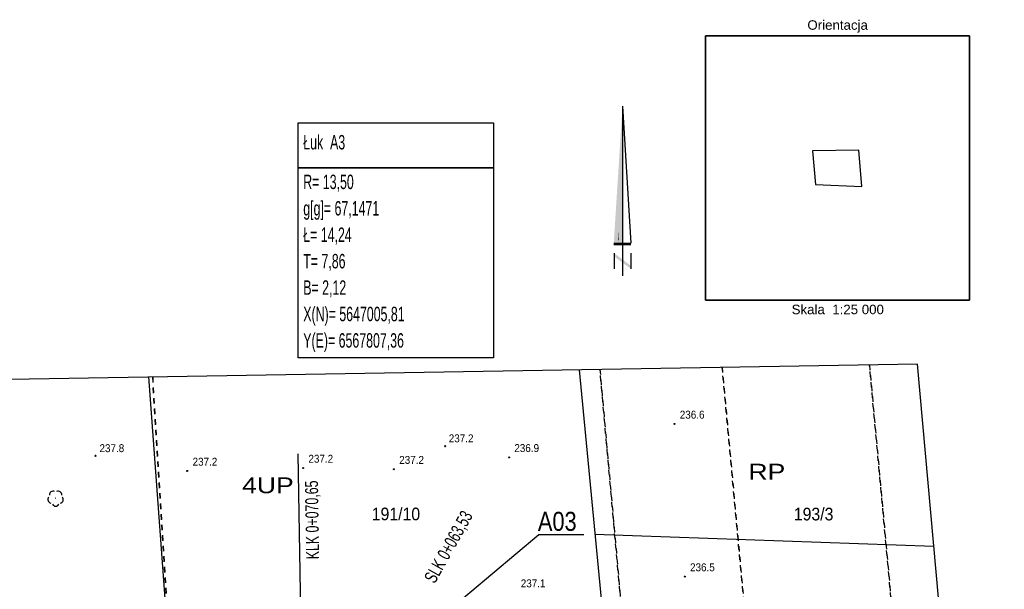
# Model space of a CAD drawing. Extents: x 6567718 to 6567944, y 5646923 to 5647067.
# Tile 17 of 18: x 6567773 to 6567866, y 5647013 to 5647067. Entities that reach past the tile are written whole.
import ezdxf
from ezdxf import colors
from ezdxf.entities.mleader import LeaderData, LeaderLine
from ezdxf.enums import TextEntityAlignment as Align
from ezdxf.math import Vec2, Vec3

# ---------------------------------------------------------------- set-up
doc = ezdxf.new("R2010")
doc.units = 0
doc.header["$MEASUREMENT"] = 0
doc.linetypes.add('DGN_STYLE_2191', pattern=[1, -0.25, 0.5, -0.25])
doc.linetypes.add('DGN_STYLE_9021', pattern=[7.5, 3.75, 3.75])
doc.layers.get('0').update_dxf_attribs({"linetype": 'CONTINUOUS'})
for name, color, linetype in [('BDOT1', 7, 'CONTINUOUS'), ('EWID', 7, 'CONTINUOUS'), ('IA_opis', 7, 'CONTINUOUS'), ('PZAG', 7, 'CONTINUOUS'), ('REDAKCJA1', 7, 'CONTINUOUS'), ('TT_OpisLukiKlotki', 7, 'CONTINUOUS'), ('TT_OpisPik', 7, 'CONTINUOUS')]:
    doc.layers.add(name, color=color, linetype=linetype)
doc.styles.add('IA_500', font='ARIALN.TTF', dxfattribs={"height": 1})
doc.styles.get("Standard").update_dxf_attribs({"font": 'GOTHIC.TTF'})
doc.styles.add('STYLE-GEO_140', font='geo_140.shx', dxfattribs={"bigfont": 'geo_140big.shx'})
doc.styles.add('STYLE-SWISSLT_1250', font='SWISSLT_1250.shx')
doc.styles.add('STYLE-SWISSNRW_1250', font='SWISSNRW_1250.shx')
picture_1 = doc.add_image_def('image1.png', size_in_pixel=(870, 870))

# ---------------------------------------------------------------- blocks, each defined once
blk = doc.blocks.new('OR02_5')
at = {"layer": 'REDAKCJA1', "color": 7, "linetype": 'Continuous'}
blk.add_lwpolyline([(-12.5, -12.5), (12.5, -12.5), (12.5, 12.5), (-12.5, 12.5)], close=True, dxfattribs=at)
at = {"layer": 'REDAKCJA1', "color": 7, "linetype": 'Continuous', "style": 'STYLE-SWISSLT_1250'}
for s, p in [('Orientacja', (0.024, 13.53)), ('Skala  1:25 000', (0.036, -13.38))]:
    blk.add_text(s, height=0.9, dxfattribs=at).set_placement(p, align=Align.MIDDLE_CENTER)
blk = doc.blocks.new('*U48')
at = {"layer": 'REDAKCJA1', "color": 6, "linetype": 'Continuous'}
blk.add_lwpolyline([(-2.362, 1.553), (-2.081, -1.623), (2.327, -1.8), (2.018, 1.628)], close=True, dxfattribs=at)
at = {"layer": 'REDAKCJA1', "color": 7, "linetype": 'Continuous'}
blk.add_blockref('OR02_5', (0, -0.06), dxfattribs=at)
blk = doc.blocks.new('NOR4_5')
at = {"layer": 'REDAKCJA1', "color": 7, "linetype": 'Continuous'}
for p, q in [((0, 16.05), (0.79, 3.11)), ((0, 16.05), (0, 0)), ((-0.83, 3.11), (0.79, 3.11)), ((-0.83, 2.98), (0.79, 2.98)), ((-0.79, 2.15), (-0.79, 0.67)), ((0.79, 2.15), (0.79, 0.67))]:
    blk.add_line(p, q, dxfattribs=at)
for points in [[(0, 16.05), (0, 3.11), (-0.83, 3.11)], [(-0.08, 13.39), (-0.08, 3.17), (-0.74, 3.17)], [(-0.16, 10.8), (-0.16, 3.22), (-0.66, 3.22)], [(-0.25, 8.22), (-0.25, 3.27), (-0.57, 3.27)], [(-0.34, 5.63), (-0.34, 3.32), (-0.49, 3.32)], [(-0.38, 4.11), (-0.38, 3.36), (-0.43, 3.36)], [(0.79, 0.67), (-0.79, 1.85), (0.79, 0.97), (-0.79, 2.15)], [(0.73, 0.77), (-0.73, 1.86), (0.73, 0.96), (-0.73, 2.05)], [(0.68, 0.87), (-0.68, 1.87), (0.68, 0.94), (-0.68, 1.95)]]:
    blk.add_solid(points, dxfattribs=at)
blk = doc.blocks.new('OBOP02_1')
at = {"layer": 'BDOT1', "color": 7, "linetype": 'Continuous'}
blk.add_circle((0, 0), 0.01, dxfattribs=at)
for centre, start, end in [((-0.76, -0.25), 138, 258), ((-0.47, 0.65), 66, 186), ((0.47, 0.65), 354, 114), ((0.76, -0.25), 282, 42), ((0, -0.8), 210, 330)]:
    blk.add_arc(centre, 0.7, start, end, dxfattribs=at)
blk = doc.blocks.new('DWG_H0_11')
at = {"layer": 'BDOT1', "linetype": 'Continuous'}
blk.add_hatch(color=7, dxfattribs=at).paths.add_polyline_path([(0.09, 0, 1), (-0.09, 0, 1)], flags=16)
at = {"layer": 'BDOT1', "color": 7, "linetype": 'Continuous'}
blk.add_lwpolyline([(0.09, 0, 1), (-0.09, 0, 1)], format="xyb", close=True, dxfattribs=at)
blk = doc.blocks.new('RTPW01_1')
at = {"layer": 'BDOT1', "color": 7, "linetype": 'Continuous'}
blk.add_circle((0, 0), 0.09, dxfattribs=at)
blk.add_blockref('DWG_H0_11', (0, 0), dxfattribs=at)
blk = doc.blocks.new('801_5')
at = {"layer": 'BDOT1', "linetype": 'Continuous'}
h = blk.add_hatch(color=7, dxfattribs=at)
edge = h.paths.add_edge_path()
edge.add_arc((-0.002, -0.004), 0.045, 0, 360)
at = {"layer": 'BDOT1', "color": 7, "linetype": 'Continuous'}
blk.add_circle((-0.002, -0.004), 0.045, dxfattribs=at)
blk = doc.blocks.new('_Small')
at = {"color": 0, "linetype": 'ByBlock', "lineweight": -2}
blk.add_circle((0, 0), 0.25, dxfattribs=at)

msp = doc.modelspace()

# ---------------------------------------------------------------- linework, layer by layer
at = {"layer": 'BDOT1', "color": 7, "linetype": 'DGN_STYLE_9021'}
msp.add_lwpolyline([(6567785.01, 5647032.94), (6567786.71, 5647009.83)], dxfattribs=at)
at = {"layer": 'EWID', "color": 92, "linetype": 'DGN_STYLE_2191'}
for p, q in [((6567830.443, 5647003.7), (6567827.743, 5647033.66)), ((6567827.743, 5647033.66), (6567830.443, 5647003.7)), ((6567839.32, 5647033.86), (6567841.93, 5647005.68)), ((6567841.93, 5647005.68), (6567839.32, 5647033.856)), ((6567855.95, 5647005.08), (6567853.27, 5647034.09)), ((6567853.27, 5647034.09), (6567855.95, 5647005.08)), ((6567786.84, 5647009.46), (6567785.39, 5647032.94)), ((6567785.391, 5647032.942), (6567786.84, 5647009.46))]:
    msp.add_line(p, q, dxfattribs=at)
at = {"layer": 'PZAG', "color": 53, "linetype": 'Continuous'}
msp.add_line((6567859.37, 5647016.91), (6567827.27, 5647018.04), dxfattribs=at)
msp.add_lwpolyline([(6567825.77, 5647033.63), (6567833.97, 5646948.51)], dxfattribs=at)
at = {"layer": 'REDAKCJA1', "color": 133, "linetype": 'Continuous'}
msp.add_lwpolyline([(6567725.089, 5647031.92), (6567733.591, 5646935.664), (6567867.179, 5646930.3), (6567857.819, 5647034.168)], close=True, dxfattribs=at)
at = {"layer": 'TT_OpisLukiKlotki', "color": 7}
for p, q in [((6567799.154, 5647056.99), (6567817.654, 5647056.99)), ((6567799.154, 5647052.74), (6567799.154, 5647056.99)), ((6567817.654, 5647056.99), (6567817.654, 5647052.74)), ((6567799.154, 5647052.74), (6567817.654, 5647052.74)), ((6567799.154, 5647034.74), (6567799.154, 5647052.74)), ((6567817.654, 5647052.74), (6567799.154, 5647052.74)), ((6567817.654, 5647052.74), (6567817.654, 5647034.74)), ((6567817.654, 5647034.74), (6567799.154, 5647034.74))]:
    msp.add_line(p, q, dxfattribs=at)
at = {"layer": 'TT_OpisPik', "color": 1}
msp.add_line((6567799.499, 5647005.677), (6567799.179, 5647025.674), dxfattribs=at)

# ---------------------------------------------------------------- block references
at = {"layer": 'BDOT1', "color": 7, "linetype": 'Continuous'}
for p in [(6567834.81, 5647028.5), (6567819.14, 5647025.34), (6567788.67, 5647024.05), (6567799.64, 5647024.33), (6567808.24, 5647024.22), (6567835.78, 5647014.06)]:
    msp.add_blockref('801_5', p, dxfattribs=at)
at = {"layer": 'BDOT1', "color": 7, "linetype": 'Continuous', "xscale": 0.5, "yscale": 0.5, "zscale": 0.5}
for name, p in [('RTPW01_1', (6567813.08, 5647026.4)), ('RTPW01_1', (6567779.99, 5647025.47)), ('OBOP02_1', (6567776.2, 5647021.47))]:
    msp.add_blockref(name, p, dxfattribs=at)
at = {"layer": 'REDAKCJA1', "color": 6, "linetype": 'Continuous'}
msp.add_blockref('*U48', (6567850.236, 5647052.77), dxfattribs=at)
at = {"layer": 'REDAKCJA1', "color": 7, "linetype": 'Continuous'}
msp.add_blockref('NOR4_5', (6567829.886, 5647042.5), dxfattribs=at)

# ---------------------------------------------------------------- texts
at = {"layer": 'BDOT1', "color": 7, "linetype": 'Continuous', "style": 'STYLE-GEO_140', "width": 0.93336}
for s, p in [('236.6', (6567835.31, 5647029)), ('236.9', (6567819.64, 5647025.84)), ('237.2', (6567789.17, 5647024.55)), ('237.2', (6567800.14, 5647024.83)), ('237.2', (6567808.74, 5647024.72)), ('236.5', (6567836.28, 5647014.56)), ('237.1', (6567820.25, 5647013.04))]:
    msp.add_text(s, height=0.75, dxfattribs=at).set_placement(p)
at = {"layer": 'BDOT1', "color": 7, "linetype": 'Continuous', "style": 'STYLE-GEO_140', "width": 0.93328}
for s, p in [('237.2', (6567814.601, 5647027.135)), ('237.8', (6567781.527, 5647026.205))]:
    msp.add_text(s, height=0.75, dxfattribs=at).set_placement(p, align=Align.MIDDLE_CENTER)
at = {"layer": 'EWID', "color": 92, "linetype": 'Continuous', "style": 'STYLE-GEO_140', "width": 0.9333}
for s, p in [('191/10', (6567808.43, 5647019.98)), ('193/3', (6567847.984, 5647019.97))]:
    msp.add_text(s, height=1.2, dxfattribs=at).set_placement(p, align=Align.MIDDLE_CENTER)
at = {"layer": 'PZAG', "color": 191, "linetype": 'Continuous', "style": 'STYLE-SWISSNRW_1250', "width": 1.2}
for s, p in [('RP', (6567843.555, 5647023.98)), ('4UP', (6567796.302, 5647022.69))]:
    msp.add_text(s, height=1.5, dxfattribs=at).set_placement(p, align=Align.MIDDLE_CENTER)
at = {"layer": 'TT_OpisLukiKlotki', "color": 7, "width": 0.64}
for s, height, p in [('Łuk  A3 ', 1.3672, (6567799.654, 5647054.466)), ('R= 13,50', 1.3672, (6567799.654, 5647050.716)), ('g[g]= 67,1471', 1.36719, (6567799.654, 5647048.216)), ('Ł= 14,24', 1.3672, (6567799.654, 5647045.716)), ('T= 7,86', 1.3672, (6567799.654, 5647043.216)), ('B= 2,12', 1.3672, (6567799.654, 5647040.716)), ('X(N)= 5647005,81', 1.36719, (6567799.654, 5647038.216)), ('Y(E)= 6567807,36', 1.36719, (6567799.654, 5647035.716))]:
    msp.add_text(s, height=height, dxfattribs=at).set_placement(p)
at = {"layer": 'TT_OpisPik', "color": 1, "width": 0.711111}
for s, rotation, p in [('KLK 0+070,65', 450.91586, (6567801.16, 5647015.705)), ('SLK 0+063,53', 420.75272, (6567812.108, 5647013.326))]:
    msp.add_text(s, height=1.23047, rotation=rotation, dxfattribs=at).set_placement(p)

# ---------------------------------------------------------------- pictures from other files: only their frames are drawn
at = {"layer": 'REDAKCJA1', "color": 7, "linetype": 'Continuous'}
image = msp.add_image(picture_1, insert=(6567837.736, 5647040.21), size_in_units=(25, 25), dxfattribs=at)

# ---------------------------------------------------------------- leaders
at = {"layer": 'IA_opis'}
ml = msp.add_multileader_mtext('Standard', dxfattribs=at)
ml.set_content('\\pxsm1,qr;A03', color=256, style='IA_500')
ml.set_leader_properties()
ml.set_arrow_properties(name='SMALL')
ml.build(insert=Vec2(0, 0))
ml.multileader.update_dxf_attribs({"has_dogleg": 0, "text_left_attachment_type": 6, "text_right_attachment_type": 6, "text_top_attachment_type": 0, "text_bottom_attachment_type": 0, "arrow_head_size": 1.4})
ctx = ml.context
ctx.base_point, ctx.char_height, ctx.arrow_head_size, ctx.landing_gap_size, ctx.plane_origin = Vec3(6567821.97, 5647018.024), 1.8, 1.4, 0, Vec3(6567818.018, 5647009.452)
ctx.left_attachment, ctx.right_attachment, ctx.text_align_type = 6, 6, 2
notes = []
notes.append((ctx, [(0, (1, 1, 0), (6567813.97, 5647018.024), (1, 0), 8, [(0, [(6567807.362, 5647005.81)], 256, [])])]))
ctx.mtext.insert, ctx.mtext.alignment, ctx.mtext.line_spacing_factor, ctx.mtext.line_spacing_style, ctx.mtext.flow_direction = Vec3(6567825.54, 5647020.184), 3, 0.428571, 2, 5
for ctx, leaders in notes:
    for number, flags, end, landing, length, lines in leaders:
        leader = LeaderData()
        leader.index, (leader.has_last_leader_line, leader.has_dogleg_vector, leader.attachment_direction) = number, flags
        leader.last_leader_point, leader.dogleg_vector, leader.dogleg_length = Vec3(end), Vec3(landing), length
        for number, points, colour, breaks in lines:
            line = LeaderLine()
            line.index, line.vertices, line.color, line.breaks = number, Vec3.list(points), colors.encode_raw_color(colour), breaks
            leader.lines.append(line)
        ctx.leaders.append(leader)

doc.saveas('drawing.dxf')
